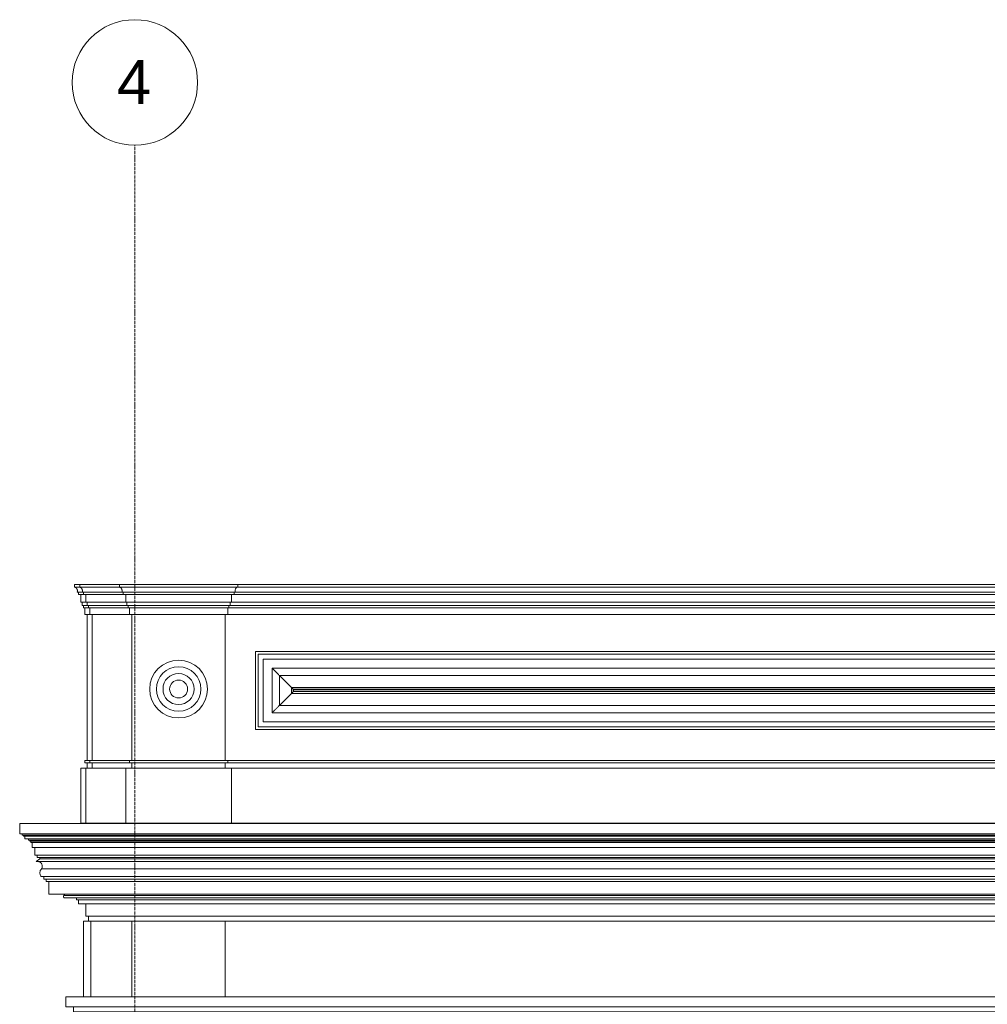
# Model space of a CAD drawing. Header units: millimetres. Extents: x -5998 to 63709, y -2391 to 8822.
# Tile 10 of 256: x -3633 to 221, y 4608 to 8528. Entities that reach past the tile are written whole.
import ezdxf

# ---------------------------------------------------------------- set-up
doc = ezdxf.new("R2010")
doc.units = ezdxf.units.MM
doc.linetypes.add('_Traço - ponto', pattern=[16, 12, -2, 0, -2])
for name, color, linetype, lineweight in [('A-GENM', 13, 'Continuous', 18), ('A-WALL', 113, 'Continuous', 25), ('S-GRID', 1, 'Continuous', 9), ('S-GRID-IDEN', 1, 'Continuous', 9)]:
    doc.layers.add(name, color=color, linetype=linetype, lineweight=lineweight)
doc.styles.add('Arial_2', font='arial.ttf', dxfattribs={"height": 175})

# ---------------------------------------------------------------- blocks, each defined once
blk = doc.blocks.new('Generic Models 18 - Generic Models 18-3077073-ELEVAÇÃO 3 - MANTER _ DEMOLIR')
at = {"layer": 'A-GENM'}
for p, q in [((-2693.7, 6013.1), (6136.3, 6013.1)), ((-2693.7, 5703.1), (-2693.7, 6013.1)), ((6126.1, 6002.9), (-2683.5, 6002.9)), ((-2683.5, 6002.9), (-2683.5, 5713.3)), ((6106.1, 5982.9), (-2663.5, 5982.9)), ((-2663.5, 5982.9), (-2663.5, 5733.3)), ((6070.4, 5947.2), (-2627.7, 5947.2)), ((-2627.7, 5947.2), (-2627.7, 5769.1)), ((-2598.1, 5917.6), (6040.8, 5917.6)), ((-2598.1, 5798.6), (-2598.1, 5917.6)), ((-2550.5, 5869.9), (5993.1, 5869.9)), ((-2550.5, 5846.3), (-2550.5, 5869.9)), ((5993.1, 5846.3), (-2550.5, 5846.3)), ((-2543, 5862.4), (5985.6, 5862.4)), ((-2543, 5853.8), (-2543, 5862.4)), ((5985.6, 5853.8), (-2543, 5853.8)), ((5984.6, 5861.4), (-2542, 5861.4)), ((-2542, 5861.4), (-2542, 5854.8)), ((5984.6, 5861.4), (-2542, 5861.4)), ((-2542, 5861.4), (-2542, 5854.8)), ((-2542, 5854.8), (5984.6, 5854.8)), ((5984.6, 5854.8), (-2542, 5854.8)), ((-2627.7, 5769.1), (6070.4, 5769.1)), ((6040.8, 5798.6), (-2598.1, 5798.6)), ((6106.1, 5733.3), (-2663.5, 5733.3)), ((-2693.7, 5703.1), (6136.3, 5703.1)), ((6126.1, 5713.3), (-2683.5, 5713.3))]:
    blk.add_line(p, q, dxfattribs=at)
for points, knots in [([(-2627.7, 5947.2), (-2625.6, 5945.1), (-2622.3, 5941.8), (-2617.4, 5936.9), (-2613.6, 5933.1), (-2609.7, 5929.2), (-2604.5, 5923.9), (-2600.7, 5920), (-2598.1, 5917.6)], [0, 0, 0, 0, 0.25, 0.375, 0.5, 0.625, 0.75, 1, 1, 1, 1]), ([(-2550.5, 5869.9), (-2549.5, 5868.9), (-2547.6, 5867), (-2545.7, 5865.1), (-2544.4, 5863.8), (-2543.5, 5863), (-2543.1, 5862.5), (-2542.9, 5862.3)], [0, 0, 0, 0, 0.1666667, 0.3333333, 0.4166667, 0.5, 0.6167262, 0.6167262, 0.6167262, 0.6167262]), ([(-2550.5, 5846.3), (-2549.5, 5847.3), (-2547.6, 5849.2), (-2545.7, 5851.1), (-2544.4, 5852.4), (-2543.5, 5853.2), (-2543.1, 5853.7), (-2542.9, 5853.9)], [0, 0, 0, 0, 0.1666667, 0.3333333, 0.4166667, 0.5, 0.6167262, 0.6167262, 0.6167262, 0.6167262]), ([(-2627.7, 5769.1), (-2625.7, 5771.1), (-2622.3, 5774.4), (-2617.4, 5779.3), (-2613.6, 5783.1), (-2609.7, 5787), (-2604.5, 5792.3), (-2600.6, 5796.1), (-2598.1, 5798.6)], [0, 0, 0, 0, 0.25, 0.375, 0.5, 0.625, 0.75, 1, 1, 1, 1])]:
    blk.add_open_spline(points, degree=3, knots=knots, dxfattribs=at)
for points in [[(-2598.1, 5917.6), (-2593, 5912.5), (-2582.7, 5902), (-2566.3, 5885.8), (-2555.8, 5875.1), (-2550.5, 5869.9)], [(-2598.1, 5798.6), (-2593.1, 5803.7), (-2582.6, 5814.1), (-2566.4, 5830.4), (-2555.7, 5841), (-2550.5, 5846.3)]]:
    blk.add_open_spline(points, degree=3, dxfattribs=at)
blk = doc.blocks.new('Generic Models 19 - Generic Models 19-3087287-ELEVAÇÃO 3 - MANTER _ DEMOLIR')
at = {"layer": 'A-GENM'}
for p, q in [((-3413.8, 6279.4), (-3393.8, 6279.4)), ((-3413.8, 6279.4), (-3413.8, 6269.4)), ((-3393.8, 6279.4), (-3235.6, 6279.4)), ((-3393.8, 6269.4), (-3393.8, 6279.4)), ((-3235.6, 6279.4), (-2764.1, 6279.4)), ((-3235.6, 6269.4), (-3235.6, 6279.4)), ((-2764.1, 6279.4), (6207, 6279.4)), ((-2764.1, 6269.4), (-2764.1, 6279.4)), ((-3393.8, 6269.4), (-3413.8, 6269.4)), ((-3383.8, 6249.4), (-3403.8, 6249.4)), ((-3398.8, 6249.4), (-3398.8, 6239.4)), ((-3378.8, 6239.4), (-3398.8, 6239.4)), ((-3235.6, 6269.4), (-3393.8, 6269.4)), ((-3388.8, 6239.4), (-3388.8, 6210)), ((-3225.6, 6249.4), (-3383.8, 6249.4)), ((-3378.8, 6239.4), (-3378.8, 6249.4)), ((-3220.6, 6239.4), (-3378.8, 6239.4)), ((-3368.8, 6210), (-3368.8, 6239.4)), ((-2764.1, 6269.4), (-3235.6, 6269.4)), ((-2774.1, 6249.4), (-3225.6, 6249.4)), ((-3220.6, 6239.4), (-3220.6, 6249.4)), ((-2779.1, 6239.4), (-3220.6, 6239.4)), ((-3210.6, 6210), (-3210.6, 6239.4)), ((-2789.1, 6210), (-2789.1, 6239.4)), ((-2779.1, 6239.4), (-2779.1, 6249.4)), ((6222, 6239.4), (-2779.1, 6239.4)), ((6217, 6249.4), (-2774.1, 6249.4)), ((6207, 6269.4), (-2764.1, 6269.4)), ((-3368.8, 6210), (-3388.8, 6210)), ((-3383.8, 6210), (-3383.8, 6196.5)), ((-3363.8, 6196.5), (-3383.8, 6196.5)), ((-3378.8, 6196.5), (-3378.8, 6186.9)), ((-3210.6, 6210), (-3368.8, 6210)), ((-3363.8, 6196.5), (-3363.8, 6210)), ((-3205.6, 6196.5), (-3363.8, 6196.5)), ((-3358.8, 6186.9), (-3358.8, 6196.5)), ((-2789.1, 6210), (-3210.6, 6210)), ((-3205.6, 6196.5), (-3205.6, 6210)), ((-2794.1, 6196.5), (-3205.6, 6196.5)), ((-3200.6, 6186.9), (-3200.6, 6196.5)), ((-2799.1, 6186.9), (-2799.1, 6196.5)), ((-2794.1, 6196.5), (-2794.1, 6210)), ((6237, 6196.5), (-2794.1, 6196.5)), ((6232, 6210), (-2789.1, 6210)), ((-3358.8, 6186.9), (-3378.8, 6186.9)), ((-3373.8, 6186.9), (-3373.8, 6160.6)), ((-3353.8, 6160.6), (-3373.8, 6160.6)), ((-3363.8, 5579.1), (-3363.8, 6160.6)), ((-3200.6, 6186.9), (-3358.8, 6186.9)), ((-3353.8, 6160.6), (-3353.8, 6186.9)), ((-3195.6, 6160.6), (-3353.8, 6160.6)), ((-2799.1, 6186.9), (-3200.6, 6186.9)), ((-3195.6, 6160.6), (-3195.6, 6186.9)), ((-2804.1, 6160.6), (-3195.6, 6160.6)), ((-3185.6, 6160.6), (-3185.6, 5579.1)), ((-2814.1, 5579.1), (-2814.1, 6160.6)), ((-2804.1, 6160.6), (-2804.1, 6186.9)), ((6247, 6160.6), (-2804.1, 6160.6)), ((6242, 6186.9), (-2799.1, 6186.9)), ((-3373.8, 5569.1), (-3373.8, 5579.1)), ((-3353.8, 5579.1), (-3373.8, 5579.1)), ((-3373.8, 5569.1), (-3353.8, 5569.1)), ((-3363.8, 5549.1), (-3363.8, 5569.1)), ((-3353.8, 5569.1), (-3353.8, 5579.1)), ((-3195.6, 5579.1), (-3353.8, 5579.1)), ((-3353.8, 5569.1), (-3195.6, 5569.1)), ((-3195.6, 5569.1), (-3195.6, 5579.1)), ((-2804.1, 5579.1), (-3195.6, 5579.1)), ((-3195.6, 5569.1), (-2804.1, 5569.1)), ((-3185.6, 5569.1), (-3185.6, 5549.1)), ((-2814.1, 5549.1), (-2814.1, 5569.1)), ((-2804.1, 5569.1), (-2804.1, 5579.1)), ((6247, 5579.1), (-2804.1, 5579.1)), ((-2804.1, 5569.1), (6247, 5569.1)), ((-3388.8, 5329.1), (-3388.8, 5549.1)), ((-3368.8, 5549.1), (-3388.8, 5549.1)), ((-3368.8, 5329.1), (-3368.8, 5549.1)), ((-3210.6, 5549.1), (-3368.8, 5549.1)), ((-3210.6, 5329.1), (-3210.6, 5549.1)), ((-2789.1, 5549.1), (-3210.6, 5549.1)), ((-2789.1, 5329.1), (-2789.1, 5549.1)), ((6232, 5549.1), (-2789.1, 5549.1)), ((-3388.8, 5329.1), (-3368.8, 5329.1)), ((-3368.8, 5329.1), (-3210.6, 5329.1)), ((-3363.8, 5328.7), (-3363.8, 5329.1)), ((-3210.6, 5329.1), (-2789.1, 5329.1)), ((-3185.6, 5329.1), (-3185.6, 5328.7)), ((-2814.1, 5328.7), (-2814.1, 5329.1)), ((-2789.1, 5329.1), (6232, 5329.1))]:
    blk.add_line(p, q, dxfattribs=at)
for radius, start, end in [(115.2, 90, 270), (115.2, 270, 90), (88.6, 90, 270), (62.1, 90, 270), (88.6, 270, 90), (62.1, 270, 90), (35.6, 90, 270), (35.6, 270, 90)]:
    blk.add_arc((-2999.8, 5863.5), radius, start, end, dxfattribs=at)
for points, knots in [([(-3412, 6269.4), (-3410.8, 6268.8), (-3408.6, 6267.3), (-3406.4, 6264.9), (-3404.9, 6262.7), (-3403.8, 6260.3), (-3402.5, 6255.9), (-3402.9, 6251.8), (-3403.8, 6249.4)], [-1, -1, -1, -1, -0.833333, -0.666667, -0.583333, -0.5, -0.333333, 0, 0, 0, 0]), ([(-3383.8, 6249.4), (-3382.9, 6251.8), (-3382.5, 6255.9), (-3383.8, 6260.3), (-3384.9, 6262.7), (-3386.4, 6264.9), (-3388.6, 6267.3), (-3390.8, 6268.8), (-3392, 6269.4)], [0, 0, 0, 0, 0.333333, 0.5, 0.583333, 0.666667, 0.833333, 1, 1, 1, 1]), ([(-3225.6, 6249.4), (-3224.8, 6251.8), (-3224.4, 6255.9), (-3225.7, 6260.3), (-3226.8, 6262.7), (-3228.2, 6264.9), (-3230.5, 6267.3), (-3232.7, 6268.8), (-3233.9, 6269.4)], [0, 0, 0, 0, 0.333333, 0.5, 0.583333, 0.666667, 0.833333, 1, 1, 1, 1]), ([(-2774.1, 6249.4), (-2774.9, 6251.8), (-2775.3, 6255.9), (-2774, 6260.3), (-2772.9, 6262.7), (-2771.5, 6264.9), (-2769.2, 6267.3), (-2767, 6268.8), (-2765.8, 6269.4)], [0, 0, 0, 0, 0.333333, 0.5, 0.583333, 0.666667, 0.833333, 1, 1, 1, 1])]:
    blk.add_open_spline(points, degree=3, knots=knots, dxfattribs=at)
blk = doc.blocks.new('Generic Models 17 - Generic Models 17-3093004-ELEVAÇÃO 3 - MANTER _ DEMOLIR')
at = {"layer": 'A-GENM'}
for p, q in [((-3378.9, 4638.7), (-3378.9, 4938.7)), ((-3358.6, 4938.7), (-3378.9, 4938.7)), ((-2814.1, 4938.7), (-3185.6, 4938.7)), ((-3185.6, 4938.7), (-3185.6, 4638.7)), ((-2814.1, 4638.7), (-2814.1, 4938.7))]:
    blk.add_line(p, q, dxfattribs=at)
blk = doc.blocks.new('ORNAMENTO SUPERIOR - ORNAMENTO SUPERIOR-4323885-ELEVAÇÃO 3 - MANTER _ DEMOLIR')
at = {"layer": 'A-GENM'}
for p, q in [((-3632.7, 5328.7), (7054.9, 5328.7)), ((-3632.7, 5328.7), (-3632.7, 5287.4)), ((7054.9, 5287.4), (-3632.7, 5287.4)), ((-3622.7, 5287.4), (-3622.7, 5282.4)), ((7044.9, 5282.4), (-3622.7, 5282.4)), ((-3617.7, 5282.4), (-3617.7, 5277.4)), ((7039.9, 5277.4), (-3617.7, 5277.4)), ((-3612.7, 5277.4), (-3612.7, 5267.4)), ((7034.9, 5267.4), (-3612.7, 5267.4)), ((-3597.7, 5267.4), (-3597.7, 5262.4)), ((7019.9, 5262.4), (-3597.7, 5262.4)), ((-3592.7, 5262.4), (-3592.7, 5257.4)), ((7014.9, 5257.4), (-3592.7, 5257.4)), ((-3587.7, 5257.4), (-3587.7, 5252.4)), ((7009.9, 5252.4), (-3587.7, 5252.4)), ((-3582.7, 5252.4), (-3582.7, 5232.4)), ((7004.9, 5232.4), (-3582.7, 5232.4)), ((-3572.7, 5232.4), (-3572.7, 5202.4)), ((6994.9, 5202.4), (-3572.7, 5202.4)), ((-3552.7, 5187.4), (-3566.4, 5176.7)), ((-3566.4, 5176.7), (6988.6, 5176.7)), ((-3562.7, 5202.4), (-3562.7, 5192.4)), ((6984.9, 5192.4), (-3562.7, 5192.4)), ((-3552.7, 5192.4), (-3552.7, 5187.4)), ((-3552.7, 5187.4), (6974.9, 5187.4)), ((-3545.9, 5147.5), (6968.2, 5147.5)), ((6968.8, 5116.7), (-3546.6, 5116.7)), ((-3536.6, 5116.7), (-3536.6, 5106.7)), ((6958.8, 5106.7), (-3536.6, 5106.7)), ((-3526.6, 5106.7), (-3526.6, 5096.7)), ((6948.8, 5096.7), (-3526.6, 5096.7)), ((-3516.6, 5096.7), (-3516.6, 5046.7)), ((6938.8, 5046.7), (-3516.6, 5046.7)), ((-3456.6, 5041.7), (6878.8, 5041.7)), ((-3452.5, 5031.7), (6874.7, 5031.7)), ((-3406.6, 5031.7), (-3406.6, 5023.7)), ((6828.8, 5023.7), (-3406.6, 5023.7)), ((-3398.6, 5023.7), (-3398.6, 5008.7)), ((6820.8, 5008.7), (-3398.6, 5008.7)), ((-3368.6, 5008.7), (-3368.6, 4958.7)), ((6790.8, 4958.7), (-3368.6, 4958.7)), ((-3358.6, 4958.7), (-3358.6, 4938.7)), ((-3185.6, 4938.7), (-3358.6, 4938.7)), ((6780.8, 4938.7), (-2814.1, 4938.7))]:
    blk.add_line(p, q, dxfattribs=at)
for points, knots in [([(-3557, 5176.7), (-3556.3, 5176.6), (-3554.9, 5176.1), (-3552.9, 5175.2), (-3550.9, 5174.1), (-3549.1, 5172.6), (-3547.4, 5171), (-3546, 5169.2), (-3544.8, 5167.2), (-3543.5, 5164.4), (-3542.5, 5160.7), (-3542.5, 5156), (-3543.6, 5151.5), (-3545.1, 5148.7), (-3545.9, 5147.5)], [0.2063355, 0.2063355, 0.2063355, 0.2063355, 0.25, 0.3, 0.35, 0.4, 0.45, 0.5, 0.55, 0.6, 0.7, 0.8, 0.9, 1, 1, 1, 1]), ([(-3456.6, 5041.7), (-3456.9, 5041.3), (-3457.5, 5040.6), (-3458.1, 5039.3), (-3458.4, 5038), (-3458.3, 5036.6), (-3458, 5035.5), (-3457.6, 5034.7), (-3457.2, 5034.1), (-3456.8, 5033.5), (-3456.3, 5033.1), (-3455.7, 5032.6), (-3455.1, 5032.3), (-3454.5, 5032), (-3453.6, 5031.7), (-3452.9, 5031.7), (-3452.5, 5031.7)], [0, 0, 0, 0, 0.1, 0.2, 0.3, 0.4, 0.5, 0.55, 0.6, 0.65, 0.7, 0.75, 0.8, 0.85, 0.9, 1, 1, 1, 1])]:
    blk.add_open_spline(points, degree=3, knots=knots, dxfattribs=at)
for points in [[(-3545.9, 5147.5), (-3547.3, 5146.1), (-3549.5, 5143.1), (-3551.7, 5137.8), (-3552.6, 5132.2), (-3552, 5126.5), (-3550, 5121.2), (-3547.9, 5118.1), (-3546.6, 5116.7)], [(-3454.6, 5046.7), (-3454.6, 5046), (-3454.8, 5044.8), (-3455.5, 5043.1), (-3456.2, 5042.1), (-3456.6, 5041.7)]]:
    blk.add_open_spline(points, degree=3, dxfattribs=at)
blk = doc.blocks.new('ORNAMENTO 2 - ORNAMENTO 2-4325827-ELEVAÇÃO 3 - MANTER _ DEMOLIR')
at = {"layer": 'A-GENM'}
for p, q in [((-3449, 4638.7), (2031.1, 4638.7)), ((-3449, 4598), (-3449, 4638.7)), ((2031.1, 4598), (-3449, 4598)), ((-3419, 4578), (-3419, 4598)), ((1381.1, 4578), (-3419, 4578)), ((-3370, 4561.3), (-3389.8, 4578)), ((-3370, 4507.7), (-3370, 4561.3)), ((-3185.6, 4561.3), (-3370, 4561.3)), ((1381.1, 4561.3), (-2814.1, 4561.3)), ((-3185.6, 4507.7), (-3370, 4507.7)), ((-3359.6, 4477.7), (-3359.6, 4507.7)), ((-3185.6, 4477.7), (-3359.6, 4477.7)), ((1381.1, 4507.7), (-2814.1, 4507.7)), ((1381.1, 4477.7), (-2814.1, 4477.7))]:
    blk.add_line(p, q, dxfattribs=at)
blk = doc.blocks.new('Grid - Head Grid-11506-ELEVAÇÃO 3 - MANTER _ DEMOLIR')
at = {"layer": 'S-GRID-IDEN'}
blk.add_circle((29896.1, 8278.5), 250, dxfattribs=at)

msp = doc.modelspace()

# ---------------------------------------------------------------- linework, layer by layer
at = {"layer": 'A-WALL', "lineweight": 18}
for p, q in [((-3343.8, 6160.6), (-3343.8, 5579.1)), ((-3343.8, 5569.1), (-3343.8, 5549.1)), ((-3348.9, 4638.7), (-3348.9, 4938.7))]:
    msp.add_line(p, q, dxfattribs=at)
at = {"layer": 'S-GRID', "linetype": '_Traço - ponto'}
msp.add_line((-3173.9, -2391.2), (-3173.9, 8028.5), dxfattribs=at)

# ---------------------------------------------------------------- block references
at = {"layer": 'A-GENM'}
for name in ['Generic Models 19 - Generic Models 19-3087287-ELEVAÇÃO 3 - MANTER _ DEMOLIR', 'Generic Models 18 - Generic Models 18-3077073-ELEVAÇÃO 3 - MANTER _ DEMOLIR', 'ORNAMENTO SUPERIOR - ORNAMENTO SUPERIOR-4323885-ELEVAÇÃO 3 - MANTER _ DEMOLIR', 'Generic Models 17 - Generic Models 17-3093004-ELEVAÇÃO 3 - MANTER _ DEMOLIR', 'ORNAMENTO 2 - ORNAMENTO 2-4325827-ELEVAÇÃO 3 - MANTER _ DEMOLIR']:
    msp.add_blockref(name, (0, 0), dxfattribs=at)
at = {"layer": 'S-GRID-IDEN'}
msp.add_blockref('Grid - Head Grid-11506-ELEVAÇÃO 3 - MANTER _ DEMOLIR', (-33070, 0), dxfattribs=at)

# ---------------------------------------------------------------- texts
at = {"layer": 'S-GRID-IDEN', "insert": (-3245.2, 8367.9), "char_height": 175, "width": 168.354, "attachment_point": 1, "style": 'Arial_2'}
msp.add_mtext('4', dxfattribs=at)

doc.saveas('drawing.dxf')
